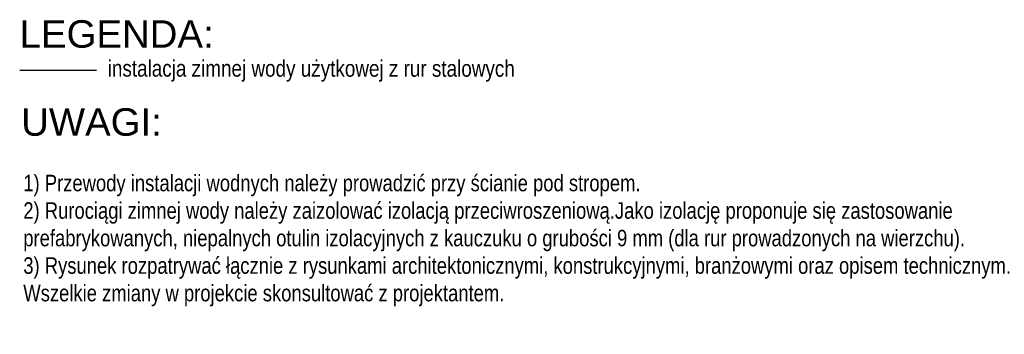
# Model space of a CAD drawing. Header units: millimetres. Extents: x 11681 to 15516, y 25095 to 29743.
# Tile 96 of 96: x 14620 to 15516, y 28254 to 28540. Entities that reach past the tile are written whole.
import ezdxf
from ezdxf.lldxf.tags import DXFTag

# ---------------------------------------------------------------- set-up
doc = ezdxf.new("R2010")
doc.units = ezdxf.units.MM
doc.layers.add('IS_Opis', color=7, linetype='Continuous')
doc.layers.add('IS_Zimna_woda', color=5, linetype='SOLID', lineweight=30)
doc.layers.add('TT_Text_tabelki', color=7, linetype='Continuous', lineweight=13)
doc.styles.get("Standard").update_dxf_attribs({"font": 'arial.ttf'})
tags = doc.linetypes.add('SOLID', pattern=[10, 10, 0]).pattern_tags.tags
tags[6:7] = [DXFTag(74, 4), DXFTag(75, 0), DXFTag(340, '0'), DXFTag(46, 0.0), DXFTag(50, 0.0), DXFTag(44, 0.0), DXFTag(45, 0.0)]
tags[4:5] = [DXFTag(74, 4), DXFTag(75, 0), DXFTag(340, '0'), DXFTag(46, 0.0), DXFTag(50, 0.0), DXFTag(44, 0.0), DXFTag(45, 0.0)]

msp = doc.modelspace()

# ---------------------------------------------------------------- linework, layer by layer
at = {"layer": 'IS_Zimna_woda', "ltscale": 10, "elevation": 0}
msp.add_lwpolyline([(14620.05, 28493.91), (14689.92, 28493.91)], dxfattribs=at)

# ---------------------------------------------------------------- texts
at = {"char_height": 25, "width": 208.0792, "attachment_point": 1}
for s, insert in [('LEGENDA:', (14620, 28539.45, 0)), ('UWAGI:', (14621.41, 28459.43, 2.5))]:
    msp.add_mtext(s, dxfattribs=dict(at, insert=insert))
at = {"layer": 'IS_Opis', "insert": (14623.32, 28398.95), "char_height": 15, "width": 909.5472, "attachment_point": 1}
msp.add_mtext('\\W0.8;1) Przewody instalacji wodnych należy prowadzić przy ścianie pod stropem.\\P2) Rurociągi zimnej wody należy zaizolować izolacją przeciwroszeniową.Jako izolację proponuje się zastosowanie prefabrykowanych, niepalnych otulin izolacyjnych z kauczuku o grubości 9 mm (dla rur prowadzonych na wierzchu).\\P3) Rysunek rozpatrywać łącznie z rysunkami architektonicznymi, konstrukcyjnymi, branżowymi oraz opisem technicznym. Wszelkie zmiany w projekcie skonsultować z projektantem.', dxfattribs=at)
at = {"layer": 'TT_Text_tabelki', "lineweight": 9, "ltscale": 0.3, "insert": (14700.15, 28503.18, 0), "char_height": 15, "width": 664.4846, "attachment_point": 1, "rotation": 359.97852}
msp.add_mtext('\\fArial Narrow|b0|i0|c238;\\A1;instalacja zimnej wody użytkowej z rur stalowych', dxfattribs=at)

doc.saveas('drawing.dxf')
